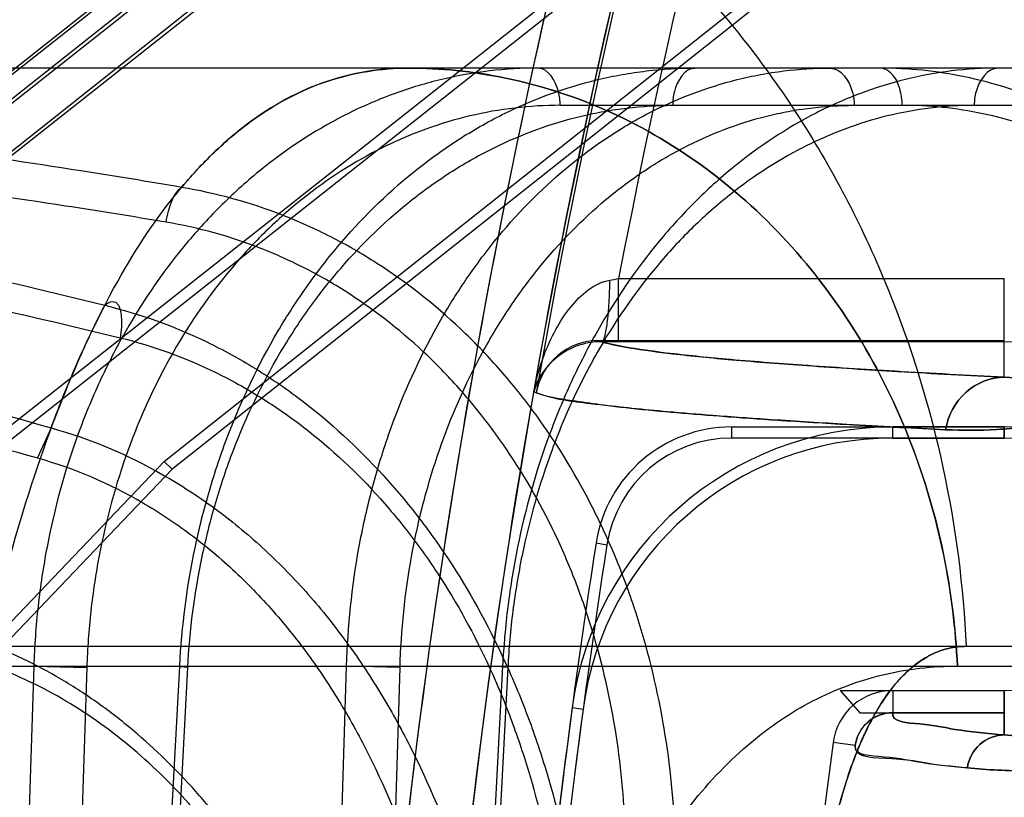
# Model space of a CAD drawing. Header units: millimetres. Extents: x 0 to 297, y 0 to 210.
# Tile 251 of 256: x 58.0827 to 58.1373, y 160.061 to 160.1042. Entities that reach past the tile are written whole.
import ezdxf

# ---------------------------------------------------------------- set-up
doc = ezdxf.new("R2010")
doc.units = ezdxf.units.MM
doc.header["$LTSCALE"] = 16.335
doc.layers.get('0').update_dxf_attribs({"linetype": 'CONTINUOUS'})
for name, color, linetype in [('AXES_REF', 7, 'CONTINUOUS'), ('INTFCLR_1', 7, 'CONTINUOUS'), ('INTFCLR_144815', 7, 'CONTINUOUS'), ('INTFCLR_72935', 7, 'CONTINUOUS')]:
    doc.layers.add(name, color=color, linetype=linetype)

msp = doc.modelspace()

# ---------------------------------------------------------------- linework, layer by layer
at = {"color": 7, "linetype": 'Continuous'}
for radius in [6.787079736, 6.7865, 6.743039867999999]:
    msp.add_circle((57.4637306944, 154.7114647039), radius, dxfattribs=at)
msp.add_arc((57.4637306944, 154.7114647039), 6.72, 278.2771290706, 261.7228709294, dxfattribs=at)
at = {"layer": 'AXES_REF', "color": 9, "linetype": 'Continuous'}
msp.add_circle((57.4637306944, 154.7114647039), 6.191158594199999, dxfattribs=at)
at = {"layer": 'INTFCLR_1', "color": 9, "linetype": 'Continuous'}
for p, q in [((58.1219287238, 160.1324139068), (58.0428637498, 160.0699941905)), ((58.0450325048, 160.0672471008), (58.1167079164, 160.1238329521)), ((58.11594022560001, 160.0862907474), (58.11594022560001, 160.0897902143)), ((58.11594022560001, 160.0897902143), (58.1373453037, 160.0897902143)), ((58.1373453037, 160.0843211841), (58.1373453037, 160.0897902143)), ((58.1373453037, 160.0862907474), (58.114999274, 160.0862918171)), ((58.1311519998, 160.0809484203), (58.1311519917, 160.0815608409)), ((58.1373453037, 160.0809484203), (58.1373453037, 160.0815608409)), ((58.1311519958, 160.0669484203), (58.131152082, 160.0657141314)), ((58.1373453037, 160.0669484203), (58.1373453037, 160.0644784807)), ((58.1133640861, 160.0659959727), (58.1139710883, 160.0659146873)), ((58.12907058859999, 160.0638926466), (58.1278472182, 160.0640564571))]:
    msp.add_line(p, q, dxfattribs=at)
at = {"layer": 'INTFCLR_1', "color": 6, "linetype": 'Continuous'}
for p, q in [((58.0525584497, 160.0760753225), (58.1225156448, 160.1313046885)), ((58.1311906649, 160.1203163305), (58.0574210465, 160.0620771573)), ((58.0580062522, 160.0617588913), (58.1315701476, 160.1198356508)), ((58.1373453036, 160.081560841), (58.13115199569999, 160.081560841)), ((58.1311519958, 160.0809484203), (58.1373453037, 160.0809484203)), ((58.13115203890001, 160.0669484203), (58.1373453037, 160.0669484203)), ((58.1373453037, 160.0657141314), (58.13115203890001, 160.0657141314))]:
    msp.add_line(p, q, dxfattribs=at)
at = {"layer": 'INTFCLR_1', "color": 7, "linetype": 'Continuous'}
msp.add_line((58.11138637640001, 160.0839705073), (58.11123067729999, 160.0835151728), dxfattribs=at)
at = {"layer": 'INTFCLR_1', "color": 9, "linetype": 'Continuous'}
for centre, radius, start, end in [((58.5279264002, 160.0104647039), 0.4230504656, 136.3898582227, 175.7650415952), ((58.5279264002, 160.0104647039), 0.4265594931, 164.5870752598, 175.7650421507), ((58.1373453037, 160.1073507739), 0.0210600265, 269.9999999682, 346.0686236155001), ((58.09789160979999, 160.1904722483), 0.1022869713, 279.8859936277, 280.1630955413)]:
    msp.add_arc(centre, radius, start, end, dxfattribs=at)
at = {"layer": 'INTFCLR_1', "color": 6, "linetype": 'Continuous'}
for centre, radius, start, end in [((58.5279264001, 160.0104647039), 0.4195535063, 137.2913519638, 169.1014109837), ((58.1373453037, 160.1073507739), 0.025789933, 269.9999998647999, 346.0686237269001), ((58.1373453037, 160.1073507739), 0.0264023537, 269.9999994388, 346.06862695), ((58.1373453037, 160.1073507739), 0.0404023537, 269.9999996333, 346.0686219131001), ((58.13115222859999, 160.063613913), 0.017946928, 90.00074333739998, 172.3727387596), ((58.13115222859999, 160.063613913), 0.0173345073, 90.00077120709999, 172.3727370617), ((58.13115222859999, 160.063613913), 0.0033345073, 90.00400913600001, 172.3727169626), ((58.5279264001, 160.0104647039), 0.4182650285, 172.3705563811, 176.8687990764), ((58.5279264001, 160.0104647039), 0.4176526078, 172.3705531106, 176.9483409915), ((58.13115222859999, 160.063613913), 0.0021002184, 90.00399934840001, 172.3734033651), ((58.5279264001, 160.0104647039), 0.4036526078, 172.3704771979, 183.9851791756)]:
    msp.add_arc(centre, radius, start, end, dxfattribs=at)
at = {"layer": 'INTFCLR_1', "color": 9, "linetype": 'Continuous'}
for points, knots in [([(58.1609376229, 160.1014985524), (58.1607701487, 160.1008234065), (58.160387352, 160.0995028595), (58.15967533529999, 160.0976103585), (58.1588614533, 160.0958556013), (58.1579756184, 160.0942534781), (58.15704577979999, 160.0928083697), (58.1558085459, 160.0911268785), (58.1537072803, 160.0887294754), (58.1505862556, 160.0860938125), (58.14735378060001, 160.0842182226), (58.1449195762, 160.0831621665), (58.1427017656, 160.0823828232), (58.1400469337, 160.0817319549), (58.1369941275, 160.0813702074), (58.1350313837, 160.081360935), (58.1340898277, 160.0814081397)], [0, 0, 0, 0, 0.0574721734, 0.1134588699, 0.1669071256, 0.21714495, 0.2645975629, 0.308783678, 0.3895302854, 0.5274907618, 0.6441227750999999, 0.6969373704, 0.7465491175, 0.8382128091, 0.9221094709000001, 1, 1, 1, 1]), ([(58.1605746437, 160.1015885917), (58.1604297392, 160.1010044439), (58.16009821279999, 160.0998620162), (58.1594813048, 160.0982250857), (58.1587755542, 160.0967076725), (58.1580073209, 160.0953227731), (58.1572007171, 160.0940741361), (58.1561277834, 160.0926223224), (58.1547581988, 160.0910680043), (58.1530684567, 160.0895162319), (58.1509410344, 160.0879066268), (58.1487998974, 160.0866759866), (58.1466929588, 160.0857750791), (58.14477537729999, 160.0851122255), (58.1424814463, 160.0845645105), (58.1398475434, 160.0842700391), (58.1381561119, 160.0842743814), (58.1373453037, 160.084321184)], [0, 0, 0, 0, 0.0575499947, 0.1136075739, 0.1671162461, 0.2174278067, 0.2649257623, 0.3091535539, 0.3899605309, 0.4625751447, 0.5281544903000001, 0.6447761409, 0.6975023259, 0.7471185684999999, 0.8386452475, 0.9223402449, 1, 1, 1, 1]), ([(58.181105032, 160.0964959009), (58.1807581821, 160.0950976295), (58.179952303, 160.0924044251), (58.1784172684, 160.0886002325), (58.1766692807, 160.0851708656), (58.1747879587, 160.0821261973), (58.1728535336, 160.0794689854), (58.1703590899, 160.0765006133), (58.16780130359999, 160.0739734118), (58.1652232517, 160.071833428), (58.1628409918, 160.0700589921), (58.1599523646, 160.0682178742), (58.156578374, 160.0664724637), (58.1525497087, 160.0647896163), (58.14798266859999, 160.0634332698), (58.1430539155, 160.0626324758), (58.1389129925, 160.062423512), (58.1364157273, 160.0625418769), (58.1352963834, 160.0626511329)], [0, 0, 0, 0, 0.06983020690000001, 0.1360165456, 0.1985856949, 0.2561722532, 0.3093207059, 0.3577512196, 0.4440024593, 0.4831205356, 0.5200948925, 0.5879287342, 0.6488908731, 0.7039975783, 0.7993757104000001, 0.8790225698, 0.9454860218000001, 1, 1, 1, 1]), ([(58.18087698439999, 160.0965524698), (58.1805473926, 160.0952236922), (58.1797813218, 160.092664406), (58.17832175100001, 160.0890497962), (58.1766594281, 160.0857918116), (58.17487011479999, 160.082899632), (58.1730303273, 160.080376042), (58.1706578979, 160.077557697), (58.1682254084, 160.0751591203), (58.165773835, 160.0731289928), (58.1635083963, 160.0714462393), (58.1607622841, 160.0697014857), (58.1575546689, 160.0680491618), (58.1537262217, 160.0664584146), (58.1493867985, 160.0651802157), (58.1447063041, 160.0644331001), (58.1407757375, 160.064247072), (58.1384069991, 160.0643710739), (58.1373453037, 160.0644784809)], [0, 0, 0, 0, 0.0698671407, 0.1360883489, 0.1986819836, 0.2562926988, 0.3094735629, 0.3579124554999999, 0.4441892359, 0.4833221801, 0.5202930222, 0.5881501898, 0.6490914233, 0.7042036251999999, 0.7995434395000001, 0.8791525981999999, 0.9455413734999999, 1, 1, 1, 1]), ([(58.11123067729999, 160.0835151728), (58.1113663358, 160.0842028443), (58.1116969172, 160.085383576), (58.11241198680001, 160.0869644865), (58.1134319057, 160.0885409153), (58.1145887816, 160.0895534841), (58.1154530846, 160.0897041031)], [0, 0, 0, 0, 0.2695644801, 0.4697030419, 0.6625932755, 1, 1, 1, 1]), ([(58.1149992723, 160.0862918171), (58.1150994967, 160.0863051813), (58.115220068, 160.086755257), (58.1153432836, 160.0873969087), (58.1154280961, 160.0884978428), (58.1154507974, 160.089286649), (58.1154530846, 160.0897041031)], [0, 0, 0, 0, 0.0871661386, 0.309707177, 0.6401160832, 1, 1, 1, 1]), ([(58.114999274, 160.0862918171), (58.1154942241, 160.0861370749), (58.1168065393, 160.0858925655), (58.1192176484, 160.0855731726), (58.12251530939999, 160.0852555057), (58.1266876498, 160.08493406), (58.1317284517, 160.0846153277), (58.135377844, 160.0844198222), (58.1373453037, 160.0843211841)], [0, 0, 0, 0, 0.06928541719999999, 0.1776589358, 0.3252045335, 0.5117163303, 0.7368032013, 1, 1, 1, 1]), ([(58.1340898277, 160.0814081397), (58.13421906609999, 160.0821868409), (58.13499457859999, 160.083687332), (58.1365845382, 160.0843165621), (58.1373453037, 160.084321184)], [0, 0, 0, 0, 0.5092164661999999, 1, 1, 1, 1]), ([(58.1340898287, 160.081408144), (58.1322643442, 160.0814996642), (58.1290357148, 160.0816717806), (58.1247271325, 160.0819369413), (58.1214065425, 160.0821730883), (58.1188341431, 160.0823833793), (58.1167539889, 160.0825828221), (58.11498351, 160.0827747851), (58.113162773, 160.0830446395), (58.1118949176, 160.0832200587), (58.11123067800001, 160.083515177)], [0, 0, 0, 0, 0.2385487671, 0.4219735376, 0.5633767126, 0.6730318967, 0.7587781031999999, 0.8362030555, 0.9051367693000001, 1, 1, 1, 1]), ([(58.131152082, 160.0657141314), (58.1310770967, 160.0651756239), (58.1330597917, 160.0651302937), (58.1347365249, 160.0646992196), (58.1364316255, 160.0645676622), (58.1373453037, 160.0644784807)], [0, 0, 0, 0, 0.2565760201, 0.5667820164, 1, 1, 1, 1]), ([(58.1352963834, 160.0626511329), (58.1353605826, 160.0631382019), (58.1358503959, 160.0640948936), (58.1368591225, 160.0644769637), (58.1373453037, 160.0644784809)], [0, 0, 0, 0, 0.5026078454, 1, 1, 1, 1]), ([(58.13529638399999, 160.0626511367), (58.1344736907, 160.0627314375), (58.13280701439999, 160.0628616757), (58.1311444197, 160.0632974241), (58.1289946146, 160.0633254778), (58.1290705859, 160.0638926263)], [0, 0, 0, 0, 0.3881437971, 0.7313082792, 1, 1, 1, 1])]:
    msp.add_open_spline(points, degree=3, knots=knots, dxfattribs=at)
at = {"layer": 'INTFCLR_1', "color": 7, "linetype": 'Continuous'}
msp.add_open_spline([(58.1149992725, 160.0862918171), (58.1147496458, 160.086293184), (58.1140351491, 160.0862245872), (58.1124701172, 160.0856453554), (58.1114688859, 160.0844204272), (58.11123067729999, 160.0835151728)], degree=3, knots=[0, 0, 0, 0, 0.1514361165, 0.4321406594, 1, 1, 1, 1], dxfattribs=at)
at = {"layer": 'INTFCLR_144815', "color": 9, "linetype": 'Continuous'}
for p, q in [((58.9039682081, 160.1014647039), (58.077473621, 160.1014647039)), ((58.1127008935, 160.099401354), (58.1536136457, 160.099401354)), ((58.0844500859, 160.081508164), (58.0836976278, 160.0798439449)), ((58.0001330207, 160.0693955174), (58.9906649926, 160.0693955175)), ((58.0465926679, 160.0682964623), (58.9297865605, 160.0682964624)), ((58.0834883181, 160.0682964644), (58.0811720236, 159.9964647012)), ((58.0834883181, 160.0682964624), (58.0864331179, 160.0682232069)), ((58.086433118, 160.068223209), (58.0841162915, 159.996464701)), ((58.0877891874, 159.9964647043), (58.0915877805, 160.0682964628)), ((58.0882413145, 159.9964647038), (58.0920330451, 160.0682232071)), ((58.0920330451, 160.0682232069), (58.0911881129, 160.0682898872)), ((58.098699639, 159.9964647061), (58.1008444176, 160.0682964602)), ((58.103812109, 160.0682232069), (58.1008444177, 160.0682964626)), ((58.1016664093, 159.9964647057), (58.1038121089, 160.0682232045)), ((58.1095022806, 160.0682964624), (58.1057730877, 159.996464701)), ((58.1097938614, 160.0682232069), (58.1060716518, 159.9964647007)), ((58.1097938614, 160.0682232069), (58.10905319, 160.0682938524))]:
    msp.add_line(p, q, dxfattribs=at)
at = {"layer": 'INTFCLR_144815', "color": 7, "linetype": 'Continuous'}
for points, knots in [([(58.0861117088, 160.5483959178), (58.0857569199, 160.5484029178), (58.0856376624, 160.5472639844), (58.08552369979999, 160.5463002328), (58.0854944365, 160.5450415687), (58.0854946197, 160.5438481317), (58.0855200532, 160.5426017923), (58.0855631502, 160.5413239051), (58.085629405, 160.5398405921), (58.0857064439, 160.538426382), (58.085790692, 160.5370496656), (58.0858677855, 160.5358804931), (58.0859536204, 160.5346558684), (58.0860485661, 160.5333681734), (58.0861611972, 160.531911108), (58.0862950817, 160.5302555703), (58.08644634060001, 160.5284625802), (58.0866169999, 160.5265130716), (58.0868096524, 160.5243850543), (58.0870258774, 160.5220717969), (58.0872688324, 160.5195455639), (58.08754499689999, 160.5167482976), (58.0878580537, 160.5136573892), (58.08820678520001, 160.5102939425), (58.0885966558, 160.5066124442), (58.0890495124, 160.5024222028), (58.0895514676, 160.4978693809), (58.0901102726, 160.4928902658), (58.0907368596, 160.4873972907), (58.0914662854, 160.4811053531), (58.0922894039, 160.4741149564), (58.0932268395, 160.466266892), (58.094289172, 160.457494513), (58.0955180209, 160.4474802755), (58.0969142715, 160.4362425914), (58.0985089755, 160.4235568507), (58.10031847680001, 160.4093185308), (58.10231931, 160.3937335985), (58.1045097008, 160.3768264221), (58.1068518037, 160.3588946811), (58.1093638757, 160.3398015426), (58.11200818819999, 160.3198341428), (58.1147778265, 160.2990423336), (58.1176556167, 160.2775508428), (58.1206629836, 160.2551967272), (58.1238196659, 160.2318334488), (58.1271041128, 160.2076214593), (58.1304722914, 160.1828830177), (58.1339108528, 160.1577114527), (58.13744936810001, 160.1318878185), (58.1411404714, 160.1050290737), (58.1436572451, 160.0867667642), (58.1449477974, 160.0774146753)], [0, 0, 0, 0, 0.002241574, 0.0047132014, 0.0072224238, 0.0098766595, 0.0123398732, 0.0150736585, 0.0179599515, 0.0217167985, 0.0240207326, 0.0266725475, 0.029118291, 0.0317754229, 0.0348287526, 0.0383497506, 0.0422672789, 0.04619496, 0.0507115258, 0.0557645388, 0.0608710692, 0.06674290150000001, 0.0735202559, 0.0804956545, 0.0881030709, 0.09690564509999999, 0.1071187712, 0.1170366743, 0.1285552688, 0.1420419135, 0.1570478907, 0.1730174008, 0.1919691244, 0.2128662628, 0.236750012, 0.2635013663, 0.293630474, 0.3274143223, 0.3627565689, 0.4013226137, 0.4416480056, 0.4844039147, 0.5285543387, 0.5741462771, 0.6213734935, 0.6710334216, 0.7230689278, 0.7757171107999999, 0.8287434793, 0.8835499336, 0.9403646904, 1, 1, 1, 1]), ([(58.1449477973, 160.077414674), (58.1437719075, 160.0859329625), (58.1415672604, 160.1019304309), (58.1384631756, 160.124500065), (58.1357350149, 160.1443831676), (58.1333231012, 160.1619992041), (58.1311752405, 160.1777188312), (58.1292591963, 160.1917688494), (58.1275276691, 160.2044882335), (58.1259427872, 160.2161509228), (58.1244961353, 160.2268155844), (58.1231955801, 160.2364196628), (58.1220454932, 160.2449259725), (58.12102011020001, 160.252520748), (58.12010483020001, 160.2593092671), (58.11929070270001, 160.2653559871), (58.1185648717, 160.2707534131), (58.1179134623, 160.2756027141), (58.1173328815, 160.2799290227), (58.1168051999, 160.2838646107), (58.1163341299, 160.287380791), (58.1159127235, 160.2905285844), (58.11553096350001, 160.2933820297), (58.1151845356, 160.295972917), (58.11486847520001, 160.2983380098), (58.1145835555, 160.3004710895), (58.1143227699, 160.3024243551), (58.1140838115, 160.304214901), (58.113865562, 160.3058508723), (58.1136583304, 160.3074047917), (58.1134646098, 160.3088579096), (58.1132258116, 160.3106497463), (58.1130567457, 160.3119188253), (58.112940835, 160.3127894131)], [0, 0, 0, 0, 0.1086009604, 0.2039477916, 0.2877238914, 0.3620651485, 0.4285031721, 0.4880977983, 0.5411506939, 0.5906228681, 0.6367442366, 0.6770723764, 0.71302358, 0.7451511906, 0.7738599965, 0.7995341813, 0.8222066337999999, 0.8426397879, 0.8613279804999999, 0.8773350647, 0.892788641, 0.9061319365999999, 0.9174444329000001, 0.9291470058, 0.9391444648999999, 0.9475796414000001, 0.9563257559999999, 0.9640319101, 0.9703936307, 0.9771701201, 0.9838307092, 0.9889079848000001, 1, 1, 1, 1])]:
    msp.add_open_spline(points, degree=3, knots=knots, dxfattribs=at)
at = {"layer": 'INTFCLR_144815', "color": 9, "linetype": 'Continuous'}
for points, knots in [([(58.0841282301, 160.1224647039), (58.0837418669, 160.1224647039), (58.0828618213, 160.122150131), (58.0817937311, 160.1209967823), (58.0810154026, 160.1196309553), (58.0803947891, 160.1182251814), (58.0797140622, 160.1163960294), (58.0789233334, 160.113678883), (58.0780775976, 160.1099116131), (58.077449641, 160.1063548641), (58.07704001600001, 160.1036219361), (58.0768058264, 160.1019201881), (58.0764464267, 160.0991487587), (58.07595847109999, 160.0947392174), (58.0754181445, 160.0885244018), (58.0750895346, 160.0836136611), (58.0748959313, 160.0801732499), (58.0747703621, 160.0777564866), (58.07457177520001, 160.0734088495), (58.074356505, 160.0670454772), (58.0742283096, 160.0605617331), (58.0741750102, 160.0552327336), (58.0741555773, 160.0497566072), (58.07418023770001, 160.0456247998), (58.0742137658, 160.0428609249)], [0, 0, 0, 0, 0.0141696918, 0.0322450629, 0.0566277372, 0.0716000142, 0.0885734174, 0.1281693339, 0.1752635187, 0.23012205, 0.2605881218, 0.2766094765, 0.2931202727, 0.3630793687, 0.4392923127, 0.5218901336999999, 0.54356936, 0.5656673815, 0.6106430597, 0.703181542, 0.7991653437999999, 0.8484703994, 0.8986287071, 1, 1, 1, 1]), ([(58.07421376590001, 160.0428609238), (58.0741804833, 160.0456041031), (58.0741478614, 160.051031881), (58.0742000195, 160.0590856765), (58.0743289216, 160.065682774), (58.07448507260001, 160.0708471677), (58.0746710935, 160.075781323), (58.07496131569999, 160.0816791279), (58.0753415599, 160.0873928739), (58.0756973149, 160.0917364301), (58.0760682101, 160.0957270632), (58.07657774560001, 160.1003400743), (58.077184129, 160.104691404), (58.0777165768, 160.1078667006), (58.0782377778, 160.1106235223), (58.0789156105, 160.1136504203), (58.0798210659, 160.1167622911), (58.0806630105, 160.1189154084), (58.0813856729, 160.1202817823), (58.0820328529, 160.1212541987), (58.082858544, 160.1221489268), (58.0837415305, 160.1224647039), (58.0841282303, 160.1224647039)], [0, 0, 0, 0, 0.1006106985, 0.199055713, 0.2953636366, 0.342590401, 0.3885395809, 0.4764458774, 0.5591383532, 0.5985355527, 0.6362718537, 0.7061191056, 0.7687234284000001, 0.7973639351, 0.8241873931, 0.8716144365, 0.9110602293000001, 0.9429569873, 0.9561975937, 0.9676399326, 0.9858181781, 1, 1, 1, 1]), ([(58.0841282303, 160.1224647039), (58.08715846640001, 160.1224647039), (58.0934246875, 160.1218526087), (58.10269954, 160.1190159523), (58.1116324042, 160.1141200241), (58.119653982, 160.1072847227), (58.1262727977, 160.0988651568), (58.131160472, 160.0893883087), (58.1341995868, 160.0794553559), (58.1350744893, 160.0726997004), (58.1352327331, 160.0693955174)], [0, 0, 0, 0, 0.1120066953, 0.2310131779, 0.3561439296, 0.4858595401, 0.6179059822, 0.7494999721, 0.8777274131, 1, 1, 1, 1]), ([(58.1114667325, 160.1014647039), (58.10967675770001, 160.1014647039), (58.106969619, 160.1011438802), (58.1039447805, 160.1002363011), (58.1022447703, 160.0995653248), (58.0997075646, 160.0983954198), (58.0969043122, 160.0965928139), (58.0944050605, 160.0943826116), (58.09303701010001, 160.0929805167), (58.09103975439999, 160.0907244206), (58.0892976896, 160.088205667), (58.0878319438, 160.0855054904), (58.08690596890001, 160.0836081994), (58.0854799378, 160.0801402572), (58.084481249, 160.0764838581), (58.0839313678, 160.0732673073), (58.0836438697, 160.0710690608), (58.0835248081, 160.0694068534), (58.0834883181, 160.0682964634)], [0, 0, 0, 0, 0.112209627, 0.1688776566, 0.1976712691, 0.2267084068, 0.3439814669, 0.4046494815, 0.4356206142, 0.4667234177, 0.5935097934, 0.626212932, 0.6593247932, 0.7258042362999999, 0.8610544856, 0.8956691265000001, 0.9303544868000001, 1, 1, 1, 1]), ([(58.08445008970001, 160.0815079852), (58.0846259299, 160.0819820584), (58.08568998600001, 160.0847633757), (58.0878100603, 160.0894043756), (58.0906161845, 160.0936586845), (58.092637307, 160.0959422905), (58.0939078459, 160.0972189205), (58.09613117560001, 160.0990806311), (58.0996637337, 160.1009716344), (58.1027694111, 160.1014647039), (58.1042761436, 160.1014647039)], [0, 0, 0, 0, 0.050723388, 0.2987433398, 0.5104880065, 0.55853659, 0.6045091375, 0.6910612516, 0.8488498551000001, 1, 1, 1, 1]), ([(58.0915877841, 160.0682964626), (58.0917027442, 160.0704961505), (58.09212648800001, 160.0737793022), (58.0930588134, 160.0775058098), (58.0937126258, 160.0795850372), (58.0947950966, 160.0825977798), (58.0963933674, 160.0859494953), (58.0983860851, 160.0890271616), (58.0996175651, 160.090674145), (58.1015097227, 160.0929776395), (58.103646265, 160.0950459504), (58.1059879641, 160.0967961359), (58.1075666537, 160.097853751), (58.1103970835, 160.0994452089), (58.11345159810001, 160.1005613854), (58.1161285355, 160.1011187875), (58.1179191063, 160.101384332), (58.1192750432, 160.1014647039), (58.1201766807, 160.1014647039)], [0, 0, 0, 0, 0.1372745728, 0.2052346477, 0.2392207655, 0.273064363, 0.40473724, 0.4693064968, 0.5013235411, 0.5328440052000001, 0.6550896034, 0.6851375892, 0.7150081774, 0.7734496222, 0.8872400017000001, 0.9156027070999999, 0.9438087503, 1, 1, 1, 1]), ([(58.104276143, 160.1014647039), (58.1026691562, 160.1014647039), (58.0993286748, 160.1008957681), (58.0960016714, 160.0989652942), (58.09397448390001, 160.0972589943), (58.09283780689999, 160.0961624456), (58.0920932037, 160.095333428), (58.0916883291, 160.0948497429)], [0, 0, 0, 0, 0.3287889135, 0.6771462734, 0.7722571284, 0.8709440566, 1, 1, 1, 1]), ([(58.1008444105, 160.0682964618), (58.1009114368, 160.0704918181), (58.1012526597, 160.0737699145), (58.1020769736, 160.0775030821), (58.1026652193, 160.079583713), (58.1036444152, 160.0825888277), (58.1051114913, 160.0859377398), (58.1069723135, 160.0890241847), (58.1081255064, 160.0906728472), (58.10989498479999, 160.0929698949), (58.1119085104, 160.0950402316), (58.1141324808, 160.096795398), (58.1156291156, 160.0978524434), (58.11831668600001, 160.0994425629), (58.1212373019, 160.1005612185), (58.1238024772, 160.1011188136), (58.1255204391, 160.1013844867), (58.1268230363, 160.1014647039), (58.1276894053, 160.1014647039)], [0, 0, 0, 0, 0.1400985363, 0.2092020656, 0.2436857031, 0.277971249, 0.4108016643, 0.4755818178, 0.5076100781, 0.5390793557, 0.6605405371, 0.6902617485, 0.7197591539, 0.7773480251, 0.8891702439, 0.9170270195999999, 0.9447376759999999, 1, 1, 1, 1]), ([(58.1347443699, 160.0682964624), (58.1346500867, 160.0703602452), (58.1341301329, 160.0745738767), (58.1323230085, 160.0807742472), (58.1294161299, 160.0866920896), (58.1254771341, 160.0919544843), (58.1206972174, 160.096232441), (58.1153692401, 160.0993008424), (58.1106770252, 160.1008072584), (58.1074133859, 160.1013065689), (58.1056077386, 160.1014424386), (58.1047174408, 160.1014647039), (58.104276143, 160.1014647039)], [0, 0, 0, 0, 0.1249260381, 0.2555252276, 0.3887896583, 0.5214499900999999, 0.6505625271, 0.7739873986, 0.8905463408, 0.9461740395, 0.9733149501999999, 1, 1, 1, 1]), ([(58.1042761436, 160.1014647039), (58.1051666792, 160.1014647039), (58.106979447, 160.1013720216), (58.11067830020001, 160.1008034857), (58.1153711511, 160.099301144), (58.12069711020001, 160.0962319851), (58.1254771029, 160.0919551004), (58.1294163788, 160.0866900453), (58.1332314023, 160.0789327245), (58.13455214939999, 160.0725040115), (58.1347443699, 160.0682964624)], [0, 0, 0, 0, 0.0538964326, 0.1096244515, 0.2261806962, 0.349711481, 0.4789348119, 0.6117089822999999, 0.7450877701, 1, 1, 1, 1]), ([(58.136998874, 160.1014647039), (58.1352764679, 160.1014647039), (58.13266567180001, 160.1011407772), (58.1297547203, 160.100234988), (58.12811243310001, 160.0995646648), (58.1256459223, 160.098390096), (58.122919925, 160.096583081), (58.1204877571, 160.0943801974), (58.1191491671, 160.0929795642), (58.1171839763, 160.0907180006), (58.1154656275, 160.0882000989), (58.11400888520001, 160.0855049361), (58.1130827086, 160.0836070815), (58.1116452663, 160.08013771), (58.11061630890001, 160.0764840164), (58.11002536, 160.0732675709), (58.1097062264, 160.071069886), (58.1095592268, 160.0694074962), (58.1095022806, 160.0682964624)], [0, 0, 0, 0, 0.1091978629, 0.1646839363, 0.1929779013, 0.2215829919, 0.3378362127, 0.398393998, 0.4294053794, 0.4606082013, 0.5883152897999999, 0.6213567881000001, 0.6548436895, 0.7221509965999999, 0.8592379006, 0.8943221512, 0.9294697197, 1, 1, 1, 1]), ([(58.1127008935, 160.099401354), (58.1126982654, 160.0996575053), (58.1126320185, 160.1004458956), (58.1120435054, 160.1014647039), (58.1114667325, 160.1014647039)], [0, 0, 0, 0, 0.3075437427, 1, 1, 1, 1]), ([(58.1201766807, 160.1014647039), (58.11959990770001, 160.1014647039), (58.1190113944, 160.1004458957), (58.1189451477, 160.0996575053), (58.1189425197, 160.099401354)], [0, 0, 0, 0, 0.6924562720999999, 1, 1, 1, 1]), ([(58.1276894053, 160.1014647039), (58.1282842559, 160.1014647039), (58.128934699, 160.1004713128), (58.1290079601, 160.0996577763), (58.1290107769, 160.099401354)], [0, 0, 0, 0, 0.6987650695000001, 1, 1, 1, 1]), ([(58.1316795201, 160.099401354), (58.1316763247, 160.0997128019), (58.1315897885, 160.1002987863), (58.1312496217, 160.1010956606), (58.1307258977, 160.1014647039), (58.1304453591, 160.1014647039)], [0, 0, 0, 0, 0.3608967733, 0.6749371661, 1, 1, 1, 1]), ([(58.136998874, 160.1014647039), (58.1364040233, 160.1014647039), (58.1357535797, 160.100471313), (58.1356803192, 160.0996577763), (58.1356775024, 160.099401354)], [0, 0, 0, 0, 0.6987651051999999, 1, 1, 1, 1]), ([(58.1127008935, 160.099401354), (58.1110193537, 160.0994013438), (58.108476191, 160.0990999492), (58.1056349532, 160.098246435), (58.1040381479, 160.0976158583), (58.1016550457, 160.0965161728), (58.0990222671, 160.0948217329), (58.0966755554, 160.0927441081), (58.095391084, 160.0914261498), (58.0935157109, 160.0893054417), (58.0918806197, 160.0869376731), (58.0905050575, 160.0843996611), (58.0896360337, 160.0826161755), (58.08829784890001, 160.0793562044), (58.0873617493, 160.0759191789), (58.0868466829, 160.0728957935), (58.08657770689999, 160.0708294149), (58.086466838, 160.0692669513), (58.086433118, 160.0682232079)], [0, 0, 0, 0, 0.1121878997, 0.1688416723, 0.1976274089, 0.2266570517, 0.343905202, 0.4045627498, 0.4355295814, 0.4666289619, 0.5934110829, 0.6261162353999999, 0.6592317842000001, 0.7257227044, 0.8610051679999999, 0.8956305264, 0.9303278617, 1, 1, 1, 1]), ([(58.0920330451, 160.068223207), (58.0921423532, 160.0702910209), (58.0925426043, 160.073377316), (58.0934218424, 160.0768799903), (58.0940378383, 160.0788344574), (58.0950576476, 160.0816665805), (58.0965626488, 160.0848173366), (58.0984387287, 160.0877100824), (58.0995979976, 160.0892581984), (58.1013790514, 160.0914237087), (58.1033900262, 160.0933677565), (58.1055935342, 160.095012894), (58.10707904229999, 160.0960070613), (58.109742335, 160.0975030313), (58.112616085, 160.0985520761), (58.1151344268, 160.0990762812), (58.11681885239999, 160.0993258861), (58.1180943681, 160.0994013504), (58.1189425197, 160.099401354)], [0, 0, 0, 0, 0.1372191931, 0.2051575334, 0.239134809, 0.2729706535, 0.4046233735, 0.4691910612, 0.501209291, 0.5327320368, 0.6549971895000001, 0.6850516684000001, 0.7149290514, 0.7733847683, 0.887210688, 0.9155819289, 0.9437955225, 1, 1, 1, 1]), ([(58.103812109, 160.0682232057), (58.10387385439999, 160.0702867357), (58.1041923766, 160.0733680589), (58.1049649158, 160.0768773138), (58.10551619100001, 160.0788331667), (58.1064342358, 160.0816578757), (58.1078106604, 160.0848057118), (58.109556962, 160.0877071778), (58.1106392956, 160.0892569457), (58.1122999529, 160.091416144), (58.1141902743, 160.0933622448), (58.1162784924, 160.0950121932), (58.11768381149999, 160.0960058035), (58.1202075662, 160.097500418), (58.1229505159, 160.0985519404), (58.1253597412, 160.0990763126), (58.1269734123, 160.0993260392), (58.1281969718, 160.0994013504), (58.1290107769, 160.099401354)], [0, 0, 0, 0, 0.1401554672, 0.2092802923, 0.2437732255, 0.2780669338, 0.4109187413, 0.4756998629, 0.5077268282, 0.5391939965, 0.6606353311, 0.6903498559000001, 0.7198403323, 0.7774136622, 0.8891993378, 0.9170477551, 0.9447508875, 1, 1, 1, 1]), ([(58.1356775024, 160.099401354), (58.13405719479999, 160.0994013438), (58.131601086, 160.0990969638), (58.1288625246, 160.0982451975), (58.12731724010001, 160.0976152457), (58.12499648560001, 160.0965112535), (58.1224313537, 160.0948126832), (58.12014220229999, 160.0927419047), (58.1188822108, 160.0914252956), (58.1170323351, 160.0892996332), (58.1154145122, 160.0869327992), (58.1140425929, 160.0843992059), (58.1131703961, 160.0826152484), (58.1118166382, 160.0793541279), (58.11084655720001, 160.075919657), (58.1102886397, 160.0728960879), (58.10998723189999, 160.0708302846), (58.1098480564, 160.069267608), (58.1097938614, 160.0682232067)], [0, 0, 0, 0, 0.1092276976, 0.1647324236, 0.1930354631, 0.2216493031, 0.3379316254, 0.3985016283, 0.4295175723, 0.460723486, 0.5884330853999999, 0.6214715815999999, 0.6549537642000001, 0.7222477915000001, 0.8592953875, 0.8943666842, 0.9295004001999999, 1, 1, 1, 1]), ([(58.15857596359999, 160.0682232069), (58.1585275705, 160.0691457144), (58.1583682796, 160.0709855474), (58.1579418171, 160.0737161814), (58.1573304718, 160.0763968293), (58.156539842, 160.0790076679), (58.1555750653, 160.0815292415), (58.154442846, 160.0839434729), (58.1531514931, 160.0862340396), (58.1517094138, 160.0883848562), (58.1501273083, 160.0903810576), (58.1484156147, 160.0922074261), (58.1465874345, 160.0938515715), (58.1446548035, 160.0953013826), (58.1426311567, 160.0965470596), (58.14053032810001, 160.0975788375), (58.1383683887, 160.0983890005), (58.13616212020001, 160.0989722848), (58.1339277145, 160.0993232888), (58.13242723, 160.0994013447), (58.1316795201, 160.099401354)], [0, 0, 0, 0, 0.0611914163, 0.1222153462, 0.1829330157, 0.2431697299, 0.3027654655, 0.3616159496, 0.4196421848, 0.4767773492, 0.5329717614, 0.5881802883, 0.6423889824, 0.6956352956, 0.7479993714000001, 0.7995680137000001, 0.850430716, 0.900683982, 0.9504712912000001, 1, 1, 1, 1]), ([(58.0916883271, 160.0948497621), (58.0898254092, 160.0951675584), (58.0822862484, 160.0964022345), (58.0747149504, 160.097439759), (58.0690050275, 160.0981145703)], [0, 0, 0, 0, 0.2473764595, 1, 1, 1, 1]), ([(58.0908343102, 160.092918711), (58.0889713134, 160.0932301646), (58.0814313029, 160.0944402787), (58.07386039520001, 160.0954569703), (58.0681510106, 160.096118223)], [0, 0, 0, 0, 0.2473483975, 1, 1, 1, 1]), ([(58.0908343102, 160.092918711), (58.0908644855, 160.0931246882), (58.0910135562, 160.0938065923), (58.0912827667, 160.0945537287), (58.0916883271, 160.0948497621)], [0, 0, 0, 0, 0.2930871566, 1, 1, 1, 1]), ([(58.1190587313, 160.0594177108), (58.11895125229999, 160.0614899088), (58.1184748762, 160.0656169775), (58.1171871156, 160.0706520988), (58.1157306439, 160.0745199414), (58.114004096, 160.0782272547), (58.11212673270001, 160.081269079), (58.1102667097, 160.0836711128), (58.1089621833, 160.0852124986), (58.106540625, 160.0877192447), (58.1037975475, 160.0898788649), (58.10127219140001, 160.0914128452), (58.0995454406, 160.0923487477), (58.0964335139, 160.0937472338), (58.09359819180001, 160.0945317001), (58.0916883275, 160.0948497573)], [0, 0, 0, 0, 0.1287568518, 0.2569609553, 0.3213810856, 0.384983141, 0.5105637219, 0.5419689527, 0.5734721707, 0.6358190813, 0.7580421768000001, 0.7885404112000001, 0.8191369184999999, 0.8798569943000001, 1, 1, 1, 1]), ([(58.0643879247, 160.0933321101), (58.0663461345, 160.0929629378), (58.07406026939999, 160.0914530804), (58.08173240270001, 160.0897271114), (58.0874261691, 160.0883088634)], [0, 0, 0, 0, 0.2535103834, 1, 1, 1, 1]), ([(58.1163017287, 160.0593444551), (58.11622130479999, 160.061315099), (58.1158149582, 160.0652354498), (58.11464694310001, 160.0700215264), (58.1133081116, 160.0736925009), (58.111713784, 160.0772033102), (58.1099696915, 160.080083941), (58.10823575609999, 160.0823577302), (58.107019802, 160.0838153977), (58.1047596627, 160.0861845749), (58.1021925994, 160.0882254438), (58.0998266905, 160.0896746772), (58.0982083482, 160.0905583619), (58.0952896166, 160.0918790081), (58.0926277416, 160.0926190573), (58.0908343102, 160.092918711)], [0, 0, 0, 0, 0.1298374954, 0.2586273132, 0.3231850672, 0.3868339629, 0.5122916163, 0.5436287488, 0.5750512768, 0.6372068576, 0.7589754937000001, 0.7893511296, 0.8198239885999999, 0.8802999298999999, 1, 1, 1, 1]), ([(58.0652419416, 160.091431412), (58.0672000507, 160.0910696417), (58.0749128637, 160.0895902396), (58.082585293, 160.0878987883), (58.08828018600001, 160.0865086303)], [0, 0, 0, 0, 0.2535536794, 1, 1, 1, 1]), ([(58.0874261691, 160.0883088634), (58.087540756, 160.0884191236), (58.0884623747, 160.0888971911), (58.0884127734, 160.0871815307), (58.08828018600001, 160.0865086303)], [0, 0, 0, 0, 0.1882211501, 1, 1, 1, 1]), ([(58.0874261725, 160.0883088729), (58.0869230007, 160.0873402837), (58.0861768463, 160.0857755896), (58.0852408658, 160.0835698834), (58.0837694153, 160.0797962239), (58.0817260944, 160.073276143), (58.08017964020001, 160.0663986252), (58.0792399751, 160.0612836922), (58.0786359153, 160.057684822), (58.0776707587, 160.0510458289), (58.0768427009, 160.0431946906), (58.0763212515, 160.0361136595), (58.0760736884, 160.0318863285), (58.0757551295, 160.0253581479), (58.07550340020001, 160.0153780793), (58.0755775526, 160.0064735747), (58.0756871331, 160.0019599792)], [0, 0, 0, 0, 0.0372726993, 0.0591480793, 0.081815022, 0.1755685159, 0.2921048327, 0.3223045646, 0.3531589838, 0.4167142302, 0.5513725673, 0.6226313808, 0.6591658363, 0.6959740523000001, 0.8458220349, 1, 1, 1, 1]), ([(58.0874261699, 160.0883088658), (58.0893741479, 160.0878388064), (58.0922386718, 160.0868023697), (58.09579067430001, 160.084857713), (58.0991797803, 160.0825349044), (58.1018534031, 160.0800693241), (58.1039010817, 160.0777281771), (58.1052171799, 160.0760881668), (58.10734310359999, 160.0730676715), (58.1091073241, 160.0697997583), (58.1103672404, 160.0668827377), (58.111144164, 160.0649003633), (58.1123211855, 160.0613848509), (58.1135199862, 160.0562243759), (58.1140134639, 160.0520214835), (58.1141560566, 160.0499122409)], [0, 0, 0, 0, 0.1202040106, 0.1809468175, 0.2426366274, 0.3663086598, 0.3976274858, 0.4292047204, 0.4923997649, 0.6189828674, 0.6509543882, 0.6830001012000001, 0.7466739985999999, 0.8731875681, 1, 1, 1, 1]), ([(58.0602238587, 160.0876961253), (58.06230056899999, 160.0872276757), (58.0704189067, 160.0853380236), (58.0784853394, 160.0832232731), (58.0844500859, 160.081508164)], [0, 0, 0, 0, 0.2554058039, 1, 1, 1, 1]), ([(58.08828018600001, 160.0865086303), (58.0901078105, 160.0860624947), (58.0927948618, 160.0850798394), (58.0961195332, 160.0832327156), (58.0992914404, 160.0810269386), (58.1017881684, 160.0786852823), (58.1036920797, 160.0764593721), (58.1049169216, 160.07489809), (58.1068946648, 160.0720188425), (58.1085273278, 160.068905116), (58.1096828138, 160.0661233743), (58.1103958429, 160.0642280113), (58.1114725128, 160.0608589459), (58.1125538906, 160.0559034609), (58.112968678, 160.0518682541), (58.1130821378, 160.049838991)], [0, 0, 0, 0, 0.1191128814, 0.1793339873, 0.2405248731, 0.3633715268, 0.3945338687, 0.4259739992, 0.4889667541, 0.6154878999, 0.6475290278, 0.6796791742, 0.7436740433, 0.8713175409, 1, 1, 1, 1]), ([(58.0594714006, 160.0859081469), (58.0615479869, 160.0854490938), (58.0696647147, 160.0835976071), (58.077731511, 160.0815251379), (58.0836976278, 160.0798439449)], [0, 0, 0, 0, 0.255456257, 1, 1, 1, 1]), ([(58.0844500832, 160.0815081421), (58.0866113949, 160.0809081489), (58.0897643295, 160.0795729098), (58.0935593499, 160.0771016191), (58.09620745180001, 160.0749200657), (58.0986251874, 160.0724622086), (58.1008005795, 160.0697703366), (58.1027295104, 160.0668866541), (58.1049752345, 160.0628404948), (58.1065343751, 160.0590860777), (58.1076060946, 160.0557788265), (58.10825594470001, 160.053553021), (58.10975872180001, 160.0474112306), (58.1104108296, 160.0416722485), (58.1106580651, 160.0370939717)], [0, 0, 0, 0, 0.122251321, 0.1841550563, 0.2465049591, 0.3088365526, 0.3717560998, 0.4348594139, 0.4976795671, 0.6237574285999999, 0.6555254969, 0.6871647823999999, 0.7501096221, 1, 1, 1, 1]), ([(58.0836976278, 160.0798439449), (58.0857259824, 160.0792730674), (58.088683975, 160.0780011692), (58.0922314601, 160.075643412), (58.0947047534, 160.0735604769), (58.0969588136, 160.0712116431), (58.0989825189, 160.0686361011), (58.1007717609, 160.065873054), (58.1028520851, 160.061984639), (58.1042821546, 160.0583744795), (58.1052567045, 160.0551917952), (58.1058490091, 160.0530404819), (58.1072173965, 160.0470594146), (58.1077632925, 160.0414778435), (58.10795846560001, 160.0370207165)], [0, 0, 0, 0, 0.1202423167, 0.1812239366, 0.2427342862, 0.3043443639, 0.3666795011, 0.4293621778, 0.4919378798, 0.6181093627, 0.650035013, 0.681882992, 0.7454161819, 1, 1, 1, 1]), ([(58.10804447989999, 160.0019989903), (58.1078646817, 160.0051063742), (58.10748286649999, 160.0113306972), (58.1067229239, 160.0206786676), (58.1055456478, 160.03004929), (58.1039589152, 160.0378319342), (58.1023647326, 160.0432084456), (58.1012780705, 160.0462749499), (58.100063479, 160.0493262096), (58.0983047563, 160.0530456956), (58.09618492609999, 160.0565758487), (58.0942583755, 160.0592382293), (58.09218554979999, 160.0617586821), (58.0898776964, 160.0640596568), (58.087333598, 160.0660744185), (58.0846349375, 160.0678761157), (58.0824378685, 160.0689637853), (58.0809235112, 160.0695374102)], [0, 0, 0, 0, 0.1216132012, 0.243647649, 0.3663864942, 0.4904425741, 0.5534431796, 0.5853358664, 0.6175277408, 0.68173217, 0.7458615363, 0.7780820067, 0.8100580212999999, 0.8733073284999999, 0.9049126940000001, 0.9367292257, 1, 1, 1, 1]), ([(58.1266099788, 160.0428609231), (58.126575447, 160.0437749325), (58.1265360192, 160.0455843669), (58.1265670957, 160.0482702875), (58.1266686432, 160.0504696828), (58.1267972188, 160.0521905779), (58.1269527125, 160.0538371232), (58.12719871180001, 160.0558069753), (58.1275246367, 160.0577103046), (58.1278306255, 160.0591556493), (58.12815281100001, 160.0604907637), (58.1285986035, 160.0620379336), (58.129126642, 160.0634844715), (58.1295894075, 160.0645363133), (58.1300514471, 160.0654666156), (58.1306624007, 160.0664968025), (58.1314747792, 160.0675443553), (58.1323438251, 160.068367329), (58.13326674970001, 160.0689611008), (58.1342363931, 160.0693182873), (58.13490384, 160.0693954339), (58.1352327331, 160.0693955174)], [0, 0, 0, 0, 0.091753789, 0.1815166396, 0.2694076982, 0.3125669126, 0.3546185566, 0.4353061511, 0.5116443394, 0.5482469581, 0.5834912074, 0.6494052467, 0.7096551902, 0.7377984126, 0.764641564, 0.8138270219, 0.85768374, 0.8972107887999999, 0.9333282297, 0.9670072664, 1, 1, 1, 1]), ([(58.135232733, 160.0693955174), (58.1349040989, 160.06939538), (58.1342385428, 160.0693186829), (58.1332735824, 160.0689641), (58.1315753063, 160.0678743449), (58.1302630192, 160.0659818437), (58.12935867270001, 160.0640401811), (58.12893939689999, 160.0629712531), (58.12852423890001, 160.0617785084), (58.1280587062, 160.0601665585), (58.1275909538, 160.0580915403), (58.1272737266, 160.056248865), (58.1270592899, 160.0546910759), (58.12686937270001, 160.0530461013), (58.1266905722, 160.0509251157), (58.1265892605, 160.0487619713), (58.1265522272, 160.0469849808), (58.1265453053, 160.0451592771), (58.1265751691, 160.0437818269), (58.1266099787, 160.0428609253)], [0, 0, 0, 0, 0.0329952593, 0.06653992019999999, 0.1023576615, 0.2341585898, 0.2886102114, 0.3181527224, 0.3493214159, 0.415407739, 0.4864622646, 0.5627887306, 0.6030561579, 0.6443314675, 0.7290312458, 0.8167025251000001, 0.8617033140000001, 0.9074743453, 1, 1, 1, 1]), ([(58.1068554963, 160.0019233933), (58.10668016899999, 160.005023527), (58.1063179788, 160.0112198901), (58.1056271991, 160.0205005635), (58.1045616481, 160.0297483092), (58.1031156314, 160.0373943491), (58.1016507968, 160.0426589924), (58.1006469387, 160.04564642), (58.0995291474, 160.0486082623), (58.09790234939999, 160.0522092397), (58.0959337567, 160.0556277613), (58.09414052, 160.0582016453), (58.0922119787, 160.0606292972), (58.0900585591, 160.0628450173), (58.08767852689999, 160.0647845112), (58.0851567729, 160.0665159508), (58.0830970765, 160.0675617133), (58.0816759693, 160.068112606)], [0, 0, 0, 0, 0.1248651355, 0.2496005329, 0.3741910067, 0.4990542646, 0.5620229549, 0.5937827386, 0.6257619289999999, 0.6893021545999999, 0.7524559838, 0.7840722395, 0.8153727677, 0.8770772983, 0.9078185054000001, 0.9387092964, 1, 1, 1, 1]), ([(58.114155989, 160.0499122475), (58.114221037, 160.0500846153), (58.1144770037, 160.0507531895), (58.1149384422, 160.0518929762), (58.11575474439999, 160.0537438), (58.1172165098, 160.0566714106), (58.11956653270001, 160.0603611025), (58.122140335, 160.0631397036), (58.1239635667, 160.064621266), (58.12515120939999, 160.065480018), (58.1272719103, 160.0667507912), (58.1305713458, 160.0679886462), (58.1333550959, 160.0682956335), (58.1347443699, 160.0682964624)], [0, 0, 0, 0, 0.0187560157, 0.0728836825, 0.1251833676, 0.224679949, 0.4058705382, 0.5687625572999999, 0.6073438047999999, 0.6449671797, 0.7179054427, 0.8585486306, 1, 1, 1, 1])]:
    msp.add_open_spline(points, degree=3, knots=knots, dxfattribs=at)
at = {"layer": 'INTFCLR_144815', "color": 6, "linetype": 'Continuous'}
msp.add_open_spline([(58.15905685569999, 160.0682964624), (58.1590054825, 160.0692874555), (58.15883415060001, 160.0712710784), (58.15837119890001, 160.0742218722), (58.1577020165, 160.0771298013), (58.15683519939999, 160.0799519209), (58.15578370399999, 160.0826575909), (58.1545595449, 160.0852294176), (58.1531659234, 160.087665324), (58.15161089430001, 160.0899500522), (58.1499110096, 160.0920604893), (58.1480833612, 160.0939801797), (58.146138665, 160.0957014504), (58.1440832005, 160.097219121), (58.1419349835, 160.0985189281), (58.1397153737, 160.0995894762), (58.1374502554, 160.1004228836), (58.1351485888, 160.1010204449), (58.1328110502, 160.1013831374), (58.1312358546, 160.1014647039), (58.130445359, 160.1014647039)], degree=3, knots=[0, 0, 0, 0, 0.0617823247, 0.1238447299, 0.1858195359, 0.247403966, 0.3074912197, 0.3663888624, 0.4245774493, 0.4820469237, 0.5382776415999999, 0.5931090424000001, 0.6468783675, 0.699766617, 0.7519718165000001, 0.8029757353, 0.8529596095, 0.9020028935, 0.950783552, 1, 1, 1, 1], dxfattribs=at)
at = {"layer": 'INTFCLR_72935', "color": 9, "linetype": 'Continuous'}
for p, q in [((58.0427243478, 160.0699936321), (58.1220656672, 160.1328498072)), ((58.1168164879, 160.1242260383), (58.0448977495, 160.0672502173)), ((58.1373453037, 160.0843211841), (58.1373453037, 160.0863507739)), ((58.1222105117, 160.0815608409), (58.1222105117, 160.0809484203)), ((58.1373453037, 160.0815608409), (58.1373453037, 160.0809484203)), ((58.1146896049, 160.0751252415), (58.1152946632, 160.075030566)), ((58.1373453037, 160.0644784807), (58.1373453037, 160.0669484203))]:
    msp.add_line(p, q, dxfattribs=at)
at = {"layer": 'INTFCLR_72935', "color": 6, "linetype": 'Continuous'}
for p, q in [((58.1238127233, 160.132659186), (58.0504890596, 160.0745703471)), ((58.0907354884, 160.0796631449), (58.1420821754, 160.1203412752)), ((58.1426172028, 160.11998382), (58.091149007, 160.0792094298)), ((58.11482455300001, 160.086350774), (58.1373453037, 160.086350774)), ((58.12221051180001, 160.0815608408), (58.1373453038, 160.0815608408)), ((58.1373453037, 160.0809484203), (58.1222105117, 160.0809484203)), ((58.063860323, 160.0515347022), (58.0907354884, 160.0796631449)), ((58.0907190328, 160.0796501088), (58.0911654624, 160.0792224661)), ((58.091149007, 160.0792094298), (58.0643031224, 160.0511116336)), ((58.12824525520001, 160.0669484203), (58.1293188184, 160.0657141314)), ((58.12824525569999, 160.0669484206), (58.1373453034, 160.0669484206)), ((58.1293188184, 160.0657141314), (58.1373453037, 160.0657141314))]:
    msp.add_line(p, q, dxfattribs=at)
for centre, radius, start, end in [((58.5279264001, 160.0104647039), 0.4228972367, 136.3700789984, 170.0609962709), ((58.1373453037, 160.1073507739), 0.0264023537, 269.9999994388, 346.06862695), ((58.1373453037, 160.1073507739), 0.0404023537, 269.9999996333, 346.0686219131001), ((58.1148226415, 160.0828512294), 0.003499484, 89.96870438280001, 170.0377709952), ((58.1222105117, 160.0739484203), 0.0076124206, 89.9999993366, 171.1068505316), ((58.1222105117, 160.0739484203), 0.006999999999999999, 90.0000046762, 171.1068427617), ((58.5279264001, 160.0104647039), 0.4182650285, 171.1068503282, 175.1051770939), ((58.5279264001, 160.0104647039), 0.4176526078, 171.1068501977, 175.1051772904)]:
    msp.add_arc(centre, radius, start, end, dxfattribs=at)
at = {"layer": 'INTFCLR_72935', "color": 9, "linetype": 'Continuous'}
for centre, radius, start, end in [((58.5279264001, 160.0104647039), 0.426559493, 164.5322986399, 175.7650421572), ((58.5279264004, 160.0104647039), 0.423062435, 164.5322980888, 175.7650415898)]:
    msp.add_arc(centre, radius, start, end, dxfattribs=at)
for points, knots in [([(58.1340898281, 160.0814081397), (58.1350317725, 160.0813609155), (58.1369959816, 160.0813702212), (58.1400522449, 160.0817328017), (58.1427117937, 160.0823852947), (58.144933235, 160.0831679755), (58.1466999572, 160.0839351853), (58.1485212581, 160.084895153), (58.1503901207, 160.0860816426), (58.15229665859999, 160.0875385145), (58.1542310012, 160.0893284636), (58.1558012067, 160.0911181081), (58.15703648, 160.0927947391), (58.1579703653, 160.0942445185), (58.1588578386, 160.0958482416), (58.1596716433, 160.0976018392), (58.16038472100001, 160.0994955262), (58.1607686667, 160.1008174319), (58.1609376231, 160.1014985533)], [0, 0, 0, 0, 0.07790330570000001, 0.1618667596, 0.2536806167, 0.3034199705, 0.3562896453, 0.4126322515, 0.4733102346, 0.5389302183, 0.6105590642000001, 0.6906636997, 0.7351564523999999, 0.7824908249, 0.8330084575, 0.8864378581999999, 0.9420335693, 1, 1, 1, 1]), ([(58.1373453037, 160.0843211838), (58.13815644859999, 160.0842743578), (58.1398491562, 160.0842700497), (58.1424860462, 160.0845651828), (58.14478402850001, 160.0851144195), (58.1467048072, 160.085779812), (58.1482341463, 160.0864346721), (58.1498106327, 160.0872566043), (58.15143000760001, 160.088275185), (58.1530823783, 160.0895283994), (58.1547599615, 160.0910710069), (58.156121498, 160.0926150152), (58.1571928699, 160.0940626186), (58.1580026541, 160.0953149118), (58.15877245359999, 160.0967012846), (58.1594780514, 160.0982176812), (58.1600960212, 160.0998557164), (58.160428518, 160.1009992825), (58.1605746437, 160.1015885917)], [0, 0, 0, 0, 0.077684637, 0.1614602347, 0.2531489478, 0.3029013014, 0.3556901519, 0.4120655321, 0.4727178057, 0.538390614, 0.6100777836, 0.690278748, 0.7347779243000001, 0.7821808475, 0.8327613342, 0.8862761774, 0.9419483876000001, 1, 1, 1, 1]), ([(58.1352963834, 160.0626511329), (58.1364177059, 160.0625416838), (58.13891900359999, 160.062423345), (58.14306352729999, 160.0626334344), (58.1479885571, 160.0634350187), (58.1525443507, 160.0647883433), (58.1559666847, 160.0662166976), (58.1581127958, 160.0672662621), (58.160444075, 160.0685325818), (58.1634920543, 160.0704721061), (58.166507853, 160.0728438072), (58.1689800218, 160.0751369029), (58.1709217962, 160.0771685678), (58.1728706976, 160.0794910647), (58.17480353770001, 160.0821497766), (58.17667597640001, 160.0851833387), (58.1784258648, 160.0886187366), (58.1799562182, 160.0924155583), (58.1807611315, 160.0951095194), (58.1811050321, 160.0964959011)], [0, 0, 0, 0, 0.0546088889, 0.1211683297, 0.2007950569, 0.2959181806, 0.3507413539, 0.380380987, 0.4116808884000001, 0.4792976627, 0.5552209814, 0.5972744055, 0.6426583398, 0.6913478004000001, 0.7441210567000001, 0.8018425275, 0.8639600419, 0.9307654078, 1, 1, 1, 1]), ([(58.1373453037, 160.0644784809), (58.1384088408, 160.0643708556), (58.1407814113, 160.0642468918), (58.1447154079, 160.0644339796), (58.1493924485, 160.0651818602), (58.1537211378, 160.0664572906), (58.15697421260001, 160.0678076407), (58.15901402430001, 160.0688011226), (58.161230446, 160.0700000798), (58.1641275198, 160.0718379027), (58.1669954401, 160.0740873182), (58.1693460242, 160.0762630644), (58.1711929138, 160.0781916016), (58.1730462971, 160.0803966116), (58.1748847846, 160.0829217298), (58.176665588, 160.085803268), (58.1783298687, 160.0890671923), (58.1797850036, 160.092674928), (58.18055023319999, 160.0952349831), (58.18087698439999, 160.0965524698)], [0, 0, 0, 0, 0.0545518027, 0.1210381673, 0.2006278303, 0.2957140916, 0.3505402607, 0.3802099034, 0.4114671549, 0.4791025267, 0.5550208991, 0.5971000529, 0.6424803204, 0.6911977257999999, 0.7439878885, 0.8017400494, 0.8638847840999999, 0.9307288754, 1, 1, 1, 1]), ([(58.1373453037, 160.0843211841), (58.13532416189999, 160.0844225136), (58.1315847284, 160.0846232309), (58.1264349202, 160.0849509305), (58.122206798, 160.0852819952), (58.1189046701, 160.0856065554), (58.1165452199, 160.085936), (58.1152804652, 160.0861836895), (58.11482455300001, 160.0863507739)], [0, 0, 0, 0, 0.2681825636, 0.4962761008, 0.6837856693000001, 0.8303069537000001, 0.9356518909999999, 1, 1, 1, 1]), ([(58.1373453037, 160.0843211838), (58.1365845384, 160.0843165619), (58.13499457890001, 160.0836873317), (58.13421906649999, 160.0821868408), (58.1340898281, 160.0814081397)], [0, 0, 0, 0, 0.4907835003, 1, 1, 1, 1]), ([(58.1113759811, 160.0834566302), (58.1123271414, 160.0831060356), (58.11411379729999, 160.082900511), (58.1167142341, 160.0825769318), (58.11921601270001, 160.0823512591), (58.1220036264, 160.0821277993), (58.1252732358, 160.0819022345), (58.1293524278, 160.0816545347), (58.13238762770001, 160.0814934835), (58.1340898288, 160.081408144)], [0, 0, 0, 0, 0.1332110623, 0.23301174, 0.3454000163, 0.4629640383, 0.6005957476, 0.7760353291, 1, 1, 1, 1]), ([(58.1373453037, 160.0644784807), (58.1364313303, 160.0645676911), (58.1347359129, 160.0646992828), (58.1330591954, 160.0651303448), (58.1310771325, 160.0651758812), (58.131152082, 160.0657141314)], [0, 0, 0, 0, 0.4333569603, 0.7435471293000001, 1, 1, 1, 1]), ([(58.1373453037, 160.0644784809), (58.1368591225, 160.0644769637), (58.1358503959, 160.0640948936), (58.1353605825, 160.0631382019), (58.1352963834, 160.0626511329)], [0, 0, 0, 0, 0.4973921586, 1, 1, 1, 1]), ([(58.1290705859, 160.0638926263), (58.1289739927, 160.0631715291), (58.1317564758, 160.0632685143), (58.1333583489, 160.0628167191), (58.1348196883, 160.0626976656), (58.13529638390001, 160.0626511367)], [0, 0, 0, 0, 0.3420214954, 0.7748365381, 1, 1, 1, 1])]:
    msp.add_open_spline(points, degree=3, knots=knots, dxfattribs=at)
at = {"layer": 'INTFCLR_72935', "color": 6, "linetype": 'Continuous'}
msp.add_open_spline([(58.1290705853, 160.0638926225), (58.1291359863, 160.0643808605), (58.1296406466, 160.0653415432), (58.1306597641, 160.0657141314), (58.131152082, 160.0657141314)], degree=3, knots=[0, 0, 0, 0, 0.5001426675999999, 1, 1, 1, 1], dxfattribs=at)

doc.saveas('drawing.dxf')
